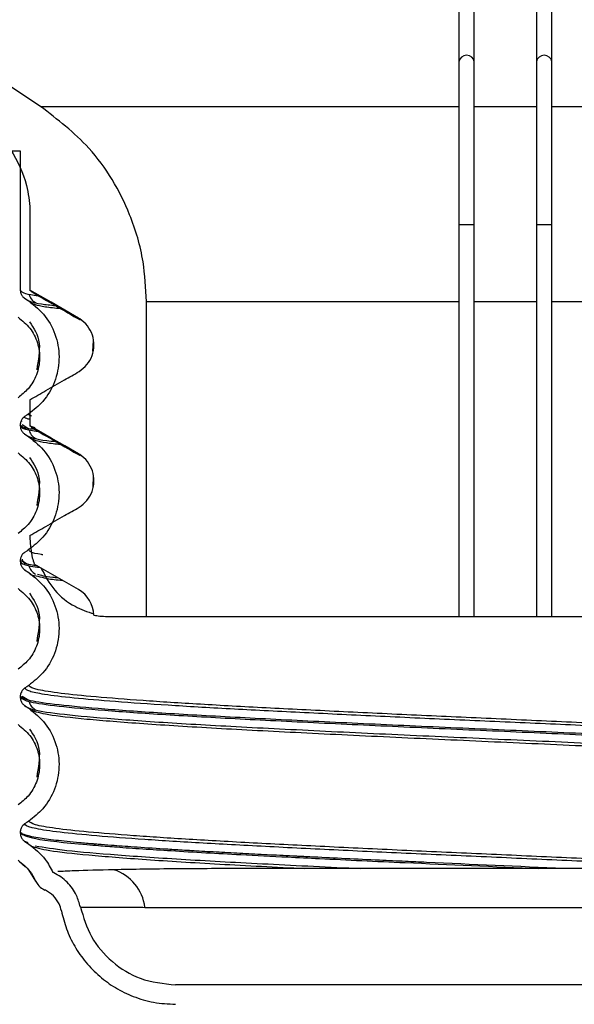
# Model space of a CAD drawing. Header units: millimetres. Extents: x 13 to 267, y 13 to 203.
# Tile 5 of 12: x 183.62 to 190.77, y 85.93 to 98.62. Entities that reach past the tile are written whole.
import ezdxf

# ---------------------------------------------------------------- set-up
doc = ezdxf.new("R2010")
doc.units = ezdxf.units.MM

msp = doc.modelspace()

# ---------------------------------------------------------------- hatches: boundary and pattern name
at = {"linetype": 'Continuous', "lineweight": 18}
h = msp.add_hatch(dxfattribs=at)
h.set_pattern_fill('玻璃板', style=0, pattern_type=2)
h.set_pattern_definition([(0, (0, 0), (0, 9.4996), [6.2484, -9.4996]), (0, (1.626, 1.626), (0, 9.4996), [2.9972, -12.7508]), (0, (1.626, 7.899), (0, 9.4996), [2.9972, -12.7508])])
edge = h.paths.add_edge_path(flags=0)
edge.add_spline(control_points=[(183.7531, 95.1314), (183.8438, 95.0791), (183.9344, 95.0268), (184.025, 94.9744), (184.0838, 94.9405), (184.1426, 94.9065), (184.2013, 94.8726), (184.2601, 94.8387), (184.3188, 94.8047), (184.3776, 94.7708)], knot_values=[0.0001722, 0.0001722, 0.0001722, 0.0001722, 0.0008002, 0.0008002, 0.0008002, 0.0012073, 0.0012073, 0.0012073, 0.0016145, 0.0016145, 0.0016145, 0.0016145], weights=[1, 1, 1, 1, 1, 1, 1, 1, 1, 1], degree=3, periodic=0)
edge.add_spline(control_points=[(184.3776, 94.7708), (184.3832, 94.7676), (184.3888, 94.7642), (184.3942, 94.7607), (184.4319, 94.7364), (184.4658, 94.7053), (184.4933, 94.67), (184.5208, 94.6346), (184.5426, 94.5941), (184.5568, 94.5516), (184.571, 94.5092), (184.5782, 94.4637), (184.5775, 94.4189), (184.5769, 94.3742), (184.5686, 94.3289), (184.5532, 94.2869), (184.5378, 94.2448), (184.5149, 94.2049), (184.4865, 94.1703), (184.458, 94.1357), (184.4232, 94.1056), (184.385, 94.0824), (184.323, 94.0448), (184.2595, 94.0099), (184.1968, 93.9737), (184.1166, 93.9274), (184.0365, 93.8812), (183.9564, 93.8349), (183.8886, 93.7958), (183.8209, 93.7567), (183.7531, 93.7176)], knot_values=[0, 0, 0, 0, 0.000039, 0.000039, 0.000039, 0.0003114, 0.0003114, 0.0003114, 0.0005838, 0.0005838, 0.0005838, 0.0008562, 0.0008562, 0.0008562, 0.0011286, 0.0011286, 0.0011286, 0.0014009, 0.0014009, 0.0014009, 0.0016733, 0.0016733, 0.0016733, 0.002108, 0.002108, 0.002108, 0.002663, 0.002663, 0.002663, 0.0031323, 0.0031323, 0.0031323, 0.0031323], weights=[1, 1, 1, 1, 1, 1, 1, 1, 1, 1, 1, 1, 1, 1, 1, 1, 1, 1, 1, 1, 1, 1, 1, 1, 1, 1, 1, 1, 1, 1, 1], degree=3, periodic=0)
edge.add_line((183.7531, 93.7176), (183.7531, 93.3813))
edge.add_spline(control_points=[(183.7531, 93.3813), (183.8437, 93.329), (183.9343, 93.2767), (184.0248, 93.2244), (184.0836, 93.1905), (184.1423, 93.1566), (184.2011, 93.1226), (184.2599, 93.0887), (184.3186, 93.0548), (184.3774, 93.0208)], knot_values=[0.0001728, 0.0001728, 0.0001728, 0.0001728, 0.0008002, 0.0008002, 0.0008002, 0.0012074, 0.0012074, 0.0012074, 0.0016145, 0.0016145, 0.0016145, 0.0016145], weights=[1, 1, 1, 1, 1, 1, 1, 1, 1, 1], degree=3, periodic=0)
edge.add_spline(control_points=[(184.3774, 93.0208), (184.383, 93.0176), (184.3886, 93.0142), (184.394, 93.0107), (184.4317, 92.9864), (184.4656, 92.9553), (184.4931, 92.92), (184.5206, 92.8846), (184.5424, 92.8441), (184.5566, 92.8016), (184.5709, 92.7592), (184.578, 92.7137), (184.5773, 92.6689), (184.5767, 92.6242), (184.5684, 92.5789), (184.553, 92.5369), (184.5376, 92.4948), (184.5147, 92.4549), (184.4863, 92.4203), (184.4579, 92.3857), (184.4231, 92.3556), (184.3848, 92.3324), (184.3228, 92.2948), (184.2593, 92.2599), (184.1966, 92.2237), (184.1165, 92.1774), (184.0363, 92.1312), (183.9562, 92.0849), (183.8885, 92.0459), (183.8208, 92.0068), (183.7531, 91.9677)], knot_values=[0, 0, 0, 0, 0.000039, 0.000039, 0.000039, 0.0003115, 0.0003115, 0.0003115, 0.0005839, 0.0005839, 0.0005839, 0.0008562, 0.0008562, 0.0008562, 0.0011286, 0.0011286, 0.0011286, 0.001401, 0.001401, 0.001401, 0.0016733, 0.0016733, 0.0016733, 0.002108, 0.002108, 0.002108, 0.002663, 0.002663, 0.002663, 0.003132, 0.003132, 0.003132, 0.003132], weights=[1, 1, 1, 1, 1, 1, 1, 1, 1, 1, 1, 1, 1, 1, 1, 1, 1, 1, 1, 1, 1, 1, 1, 1, 1, 1, 1, 1, 1, 1, 1], degree=3, periodic=0)
edge.add_line((183.7531, 91.9677), (183.7531, 91.925))
edge.add_spline(control_points=[(183.7531, 91.925), (183.7531, 91.8432), (183.7633, 91.7609), (183.7832, 91.6815), (183.7901, 91.6542), (183.7981, 91.6271), (183.8073, 91.6004)], knot_values=[0.0109261, 0.0109261, 0.0109261, 0.0109261, 0.0114162, 0.0114162, 0.0114162, 0.0115841, 0.0115841, 0.0115841, 0.0115841], weights=[1, 1, 1, 1, 1, 1, 1], degree=3, periodic=0)
edge.add_line((183.8073, 91.6004), (184.3772, 91.2714))
edge.add_arc((184.1772, 90.925), 0.4, 2.2437, 60, ccw=False)
edge.add_spline(control_points=[(184.5769, 90.9407), (184.6015, 90.9363), (184.6262, 90.9328), (184.6511, 90.9302), (184.685, 90.9268), (184.7191, 90.925), (184.7531, 90.925)], knot_values=[0.0011944, 0.0011944, 0.0011944, 0.0011944, 0.0013431, 0.0013431, 0.0013431, 0.001546, 0.001546, 0.001546, 0.001546], weights=[1, 1, 1, 1, 1, 1, 1], degree=3, periodic=0)
edge.add_line((184.7531, 90.925), (185.2531, 90.925))
edge.add_line((185.2531, 90.925), (185.2531, 94.9847))
edge.add_spline(control_points=[(185.2531, 94.9847), (185.2531, 95.1556), (185.2384, 95.3272), (185.2093, 95.4956), (185.1735, 95.7027), (185.1155, 95.9071), (185.0372, 96.1022), (184.9122, 96.4138), (184.7316, 96.7081), (184.5104, 96.9607), (184.3297, 97.1671), (184.1186, 97.3501), (183.8886, 97.4996)], knot_values=[0.0352412, 0.0352412, 0.0352412, 0.0352412, 0.0362633, 0.0362633, 0.0362633, 0.0375133, 0.0375133, 0.0375133, 0.0395279, 0.0395279, 0.0395279, 0.0411727, 0.0411727, 0.0411727, 0.0411727], weights=[1, 1, 1, 1, 1, 1, 1, 1, 1, 1, 1, 1, 1], degree=3, periodic=0)
edge.add_spline(control_points=[(183.8886, 97.4996), (183.0565, 98.0408), (182.2243, 98.582), (181.3921, 99.1232)], knot_values=[0.0586174, 0.0586174, 0.0586174, 0.0586174, 0.0644445, 0.0644445, 0.0644445, 0.0644445], weights=[1, 1, 1, 1], degree=3, periodic=0)
edge.add_spline(control_points=[(181.3921, 99.1232), (181.0216, 99.3641), (180.6835, 99.6633), (180.3993, 100.0017), (180.1966, 100.2431), (180.0184, 100.5074), (179.8706, 100.7858), (179.6345, 101.2307), (179.4719, 101.7224), (179.3963, 102.2204), (179.3428, 102.5726), (179.3314, 102.9336), (179.3625, 103.2885)], knot_values=[0.0517443, 0.0517443, 0.0517443, 0.0517443, 0.054395, 0.054395, 0.054395, 0.05627, 0.05627, 0.05627, 0.0592919, 0.0592919, 0.0592919, 0.0614266, 0.0614266, 0.0614266, 0.0614266], weights=[1, 1, 1, 1, 1, 1, 1, 1, 1, 1, 1, 1, 1], degree=3, periodic=0)
edge.add_line((179.3625, 103.2885), (179.3625, 111.3392))
edge.add_spline(control_points=[(179.3625, 111.3392), (179.3246, 111.8413), (179.216, 112.3428), (179.0429, 112.8157), (178.8313, 113.3938), (178.517, 113.9433), (178.126, 114.4187), (177.8812, 114.7163), (177.6035, 114.9895), (177.302, 115.2293), (176.8202, 115.6125), (176.2657, 115.9179), (175.6842, 116.12), (175.231, 116.2776), (174.7528, 116.3762), (174.2742, 116.4107)], knot_values=[0.0597693, 0.0597693, 0.0597693, 0.0597693, 0.0627893, 0.0627893, 0.0627893, 0.0664827, 0.0664827, 0.0664827, 0.0687743, 0.0687743, 0.0687743, 0.0724678, 0.0724678, 0.0724678, 0.0753452, 0.0753452, 0.0753452, 0.0753452], weights=[1, 1, 1, 1, 1, 1, 1, 1, 1, 1, 1, 1, 1, 1, 1, 1], degree=3, periodic=0)
edge.add_spline(control_points=[(174.2742, 116.4107), (169.9529, 116.7227), (165.6397, 117.5404), (161.504, 118.8317), (155.4677, 120.7163), (149.6735, 123.6692), (144.6013, 127.4456), (143.8456, 128.0083), (143.1037, 128.5901), (142.377, 129.1898)], knot_values=[0.3643886, 0.3643886, 0.3643886, 0.3643886, 0.3900812, 0.3900812, 0.3900812, 0.427258, 0.427258, 0.427258, 0.4327401, 0.4327401, 0.4327401, 0.4327401], weights=[1, 1, 1, 1, 1, 1, 1, 1, 1, 1], degree=3, periodic=0)
edge.add_spline(control_points=[(142.377, 129.1898), (142.1247, 129.3982), (141.89, 129.63), (141.6787, 129.8799), (141.4299, 130.174), (141.211, 130.4963), (141.0292, 130.8359), (140.7386, 131.3786), (140.5378, 131.979), (140.4433, 132.5873), (140.3995, 132.8693), (140.3776, 133.1557), (140.3781, 133.4411)], knot_values=[0.0645254, 0.0645254, 0.0645254, 0.0645254, 0.0664827, 0.0664827, 0.0664827, 0.0687743, 0.0687743, 0.0687743, 0.0724678, 0.0724678, 0.0724678, 0.0741734, 0.0741734, 0.0741734, 0.0741734], weights=[1, 1, 1, 1, 1, 1, 1, 1, 1, 1, 1, 1, 1], degree=3, periodic=0)
edge.add_spline(control_points=[(140.3781, 133.4411), (140.3782, 133.4915), (140.3783, 133.5419), (140.3784, 133.5922)], knot_values=[0.1980007, 0.1980007, 0.1980007, 0.1980007, 0.1983028, 0.1983028, 0.1983028, 0.1983028], weights=[1, 1, 1, 1], degree=3, periodic=0)
edge.add_spline(control_points=[(140.3784, 133.5922), (140.3792, 134.0247), (140.4235, 134.4592), (140.5101, 134.8829), (140.6558, 135.5956), (140.9266, 136.2931), (141.3001, 136.9174), (141.5338, 137.3082), (141.8103, 137.6763), (142.1205, 138.0096), (142.6162, 138.5421), (143.2107, 138.9964), (143.8546, 139.3348), (144.3415, 139.5906), (144.8652, 139.7857), (145.4008, 139.9108)], knot_values=[0.0716169, 0.0716169, 0.0716169, 0.0716169, 0.0742055, 0.0742055, 0.0742055, 0.0785705, 0.0785705, 0.0785705, 0.0812787, 0.0812787, 0.0812787, 0.0856437, 0.0856437, 0.0856437, 0.0889408, 0.0889408, 0.0889408, 0.0889408], weights=[1, 1, 1, 1, 1, 1, 1, 1, 1, 1, 1, 1, 1, 1, 1, 1], degree=3, periodic=0)
edge.add_spline(control_points=[(145.4008, 139.9108), (145.4679, 139.9264), (145.537, 139.9352), (145.6059, 139.9367), (145.7178, 139.9392), (145.8317, 139.9224), (145.9381, 139.8877), (146.0445, 139.853), (146.1464, 139.7994), (146.2353, 139.7315), (146.3242, 139.6635), (146.4027, 139.5793), (146.4641, 139.4857), (146.5255, 139.3922), (146.5716, 139.2867), (146.5986, 139.1781), (146.6256, 139.0694), (146.6342, 138.9547), (146.6237, 138.8432), (146.6132, 138.7318), (146.5834, 138.6207), (146.5366, 138.519), (146.4898, 138.4173), (146.4248, 138.3223), (146.347, 138.2418), (146.2692, 138.1614), (146.1765, 138.0932), (146.0764, 138.043), (146.0329, 138.0212), (145.9876, 138.0025), (145.9414, 137.9873)], knot_values=[0.0063028, 0.0063028, 0.0063028, 0.0063028, 0.0067154, 0.0067154, 0.0067154, 0.007387, 0.007387, 0.007387, 0.0080585, 0.0080585, 0.0080585, 0.0087301, 0.0087301, 0.0087301, 0.0094016, 0.0094016, 0.0094016, 0.0100731, 0.0100731, 0.0100731, 0.0107447, 0.0107447, 0.0107447, 0.0114162, 0.0114162, 0.0114162, 0.0120878, 0.0120878, 0.0120878, 0.0123773, 0.0123773, 0.0123773, 0.0123773], weights=[1, 1, 1, 1, 1, 1, 1, 1, 1, 1, 1, 1, 1, 1, 1, 1, 1, 1, 1, 1, 1, 1, 1, 1, 1, 1, 1, 1, 1, 1, 1], degree=3, periodic=0)
edge.add_spline(control_points=[(145.9414, 137.9873), (145.9936, 137.829), (146.0458, 137.6707), (146.098, 137.5124)], knot_values=[0.1850654, 0.1850654, 0.1850654, 0.1850654, 0.1860654, 0.1860654, 0.1860654, 0.1860654], weights=[1, 1, 1, 1], degree=3, periodic=0)
edge.add_spline(control_points=[(146.098, 137.5124), (146.1718, 137.5368), (146.2438, 137.5669), (146.3129, 137.6023), (146.4622, 137.679), (146.6004, 137.7825), (146.716, 137.9042), (146.8316, 138.026), (146.9278, 138.1694), (146.9965, 138.3226), (147.0653, 138.4757), (147.1086, 138.6428), (147.1228, 138.8101), (147.1369, 138.9774), (147.1225, 139.1495), (147.0805, 139.312), (147.0385, 139.4746), (146.9679, 139.6321), (146.8745, 139.7716), (146.781, 139.9111), (146.6622, 140.0364), (146.5279, 140.1371), (146.3936, 140.2378), (146.24, 140.3167), (146.0799, 140.3673), (145.9198, 140.4178), (145.7488, 140.4415), (145.581, 140.4362), (145.4823, 140.4331), (145.3834, 140.4201), (145.2871, 140.3977)], knot_values=[0.0182951, 0.0182951, 0.0182951, 0.0182951, 0.0187566, 0.0187566, 0.0187566, 0.0197639, 0.0197639, 0.0197639, 0.0207713, 0.0207713, 0.0207713, 0.0217786, 0.0217786, 0.0217786, 0.0227859, 0.0227859, 0.0227859, 0.0237932, 0.0237932, 0.0237932, 0.0248005, 0.0248005, 0.0248005, 0.0258078, 0.0258078, 0.0258078, 0.0268151, 0.0268151, 0.0268151, 0.0274065, 0.0274065, 0.0274065, 0.0274065], weights=[1, 1, 1, 1, 1, 1, 1, 1, 1, 1, 1, 1, 1, 1, 1, 1, 1, 1, 1, 1, 1, 1, 1, 1, 1, 1, 1, 1, 1, 1, 1], degree=3, periodic=0)
edge.add_spline(control_points=[(145.2871, 140.3977), (145.1273, 140.3603), (144.9686, 140.3174), (144.8118, 140.2689), (144.0632, 140.0376), (143.3443, 139.6739), (142.7145, 139.2078), (142.3203, 138.9161), (141.955, 138.581), (141.6305, 138.2134), (141.112, 137.626), (140.6878, 136.941), (140.3929, 136.2151), (140.0981, 135.4893), (139.9245, 134.7025), (139.8866, 133.9199), (139.8815, 133.8151), (139.8788, 133.7102), (139.8784, 133.6052)], knot_values=[0.0789373, 0.0789373, 0.0789373, 0.0789373, 0.0799136, 0.0799136, 0.0799136, 0.0846144, 0.0846144, 0.0846144, 0.0875309, 0.0875309, 0.0875309, 0.0922317, 0.0922317, 0.0922317, 0.0969325, 0.0969325, 0.0969325, 0.0975554, 0.0975554, 0.0975554, 0.0975554], weights=[1, 1, 1, 1, 1, 1, 1, 1, 1, 1, 1, 1, 1, 1, 1, 1, 1, 1, 1], degree=3, periodic=0)
edge.add_arc((189.8781, 133.4316), 50, 179.80101, 180)
edge.add_spline(control_points=[(139.8781, 133.4316), (139.8781, 132.8931), (139.9519, 132.3498), (140.0956, 131.8308), (140.2078, 131.4257), (140.3635, 131.0303), (140.5579, 130.6576), (140.8683, 130.0622), (141.2859, 129.5121), (141.776, 129.053), (141.8676, 128.9671), (141.9619, 128.8841), (142.0587, 128.8042)], knot_values=[0.0692974, 0.0692974, 0.0692974, 0.0692974, 0.0725266, 0.0725266, 0.0725266, 0.0750265, 0.0750265, 0.0750265, 0.0790558, 0.0790558, 0.0790558, 0.0798019, 0.0798019, 0.0798019, 0.0798019], weights=[1, 1, 1, 1, 1, 1, 1, 1, 1, 1, 1, 1, 1], degree=3, periodic=0)
edge.add_spline(control_points=[(142.0587, 128.8042), (146.1876, 125.3963), (150.8466, 122.5483), (155.7623, 120.4275), (161.5835, 117.9159), (167.9148, 116.3686), (174.2382, 115.912)], knot_values=[0.2333949, 0.2333949, 0.2333949, 0.2333949, 0.2655717, 0.2655717, 0.2655717, 0.3036901, 0.3036901, 0.3036901, 0.3036901], weights=[1, 1, 1, 1, 1, 1, 1], degree=3, periodic=0)
edge.add_spline(control_points=[(174.2382, 115.912), (174.4513, 115.8966), (174.6639, 115.8675), (174.8734, 115.825), (175.4218, 115.7136), (175.9586, 115.5059), (176.4392, 115.2193), (176.74, 115.0399), (177.0234, 114.8276), (177.2801, 114.5892), (177.6902, 114.2085), (178.0403, 113.7517), (178.3012, 113.2566), (178.5622, 112.7616), (178.7413, 112.2146), (178.8237, 111.6611), (178.8599, 111.4178), (178.8781, 111.171), (178.8781, 110.925)], knot_values=[0.0558059, 0.0558059, 0.0558059, 0.0558059, 0.0570811, 0.0570811, 0.0570811, 0.0604389, 0.0604389, 0.0604389, 0.0625221, 0.0625221, 0.0625221, 0.0658798, 0.0658798, 0.0658798, 0.0692375, 0.0692375, 0.0692375, 0.0707071, 0.0707071, 0.0707071, 0.0707071], weights=[1, 1, 1, 1, 1, 1, 1, 1, 1, 1, 1, 1, 1, 1, 1, 1, 1, 1, 1], degree=3, periodic=0)
edge.add_line((178.8781, 110.925), (178.8781, 102.8743))
edge.add_spline(control_points=[(178.8781, 102.8743), (178.8711, 102.3433), (178.9508, 101.8045), (179.1112, 101.2982), (179.217, 100.9643), (179.3588, 100.6398), (179.532, 100.3354), (179.8088, 99.849), (180.1734, 99.4037), (180.5956, 99.0363), (180.7708, 98.8838), (180.9571, 98.7433), (181.1519, 98.6166)], knot_values=[0.0572525, 0.0572525, 0.0572525, 0.0572525, 0.060439, 0.060439, 0.060439, 0.0625222, 0.0625222, 0.0625222, 0.0658799, 0.0658799, 0.0658799, 0.0672668, 0.0672668, 0.0672668, 0.0672668], weights=[1, 1, 1, 1, 1, 1, 1, 1, 1, 1, 1, 1, 1], degree=3, periodic=0)
edge.add_spline(control_points=[(181.1519, 98.6166), (181.7915, 98.2006), (182.4312, 97.7847), (183.0709, 97.3687)], knot_values=[0.025046, 0.025046, 0.025046, 0.025046, 0.0296242, 0.0296242, 0.0296242, 0.0296242], weights=[1, 1, 1, 1], degree=3, periodic=0)
edge.add_spline(control_points=[(183.0709, 97.3687), (183.1004, 97.3495), (183.1292, 97.3292), (183.1573, 97.308), (183.2913, 97.2068), (183.4096, 97.0811), (183.5025, 96.9413), (183.5954, 96.8014), (183.6655, 96.6436), (183.7069, 96.4809), (183.7328, 96.3791), (183.748, 96.2739), (183.752, 96.1689), (183.7528, 96.1497), (183.7531, 96.1304), (183.7531, 96.1112)], knot_values=[0.0159077, 0.0159077, 0.0159077, 0.0159077, 0.016117, 0.016117, 0.016117, 0.0171244, 0.0171244, 0.0171244, 0.0181317, 0.0181317, 0.0181317, 0.0187566, 0.0187566, 0.0187566, 0.0188709, 0.0188709, 0.0188709, 0.0188709], weights=[1, 1, 1, 1, 1, 1, 1, 1, 1, 1, 1, 1, 1, 1, 1, 1], degree=3, periodic=0)
edge.add_line((183.7531, 96.1112), (183.7531, 95.1314))

# ---------------------------------------------------------------- linework, layer by layer
at = {"color": 7, "linetype": 'Continuous', "lineweight": 25}
for p, q in [((189.2781, 99.8741), (189.2781, 98.0718)), ((189.4781, 98.0718), (189.4781, 99.8741)), ((190.2781, 99.8741), (190.2781, 98.0718)), ((190.4781, 98.0718), (190.4781, 99.8741)), ((183.8886, 97.4996), (181.3921, 99.1232)), ((189.2781, 98.0718), (189.2781, 95.976)), ((189.4781, 95.976), (189.4781, 98.0718)), ((190.2781, 98.0718), (190.2781, 95.976)), ((190.4781, 95.976), (190.4781, 98.0718)), ((183.3781, 96.925), (183.6281, 96.925)), ((183.6281, 96.925), (183.6281, 95.131)), ((183.7531, 96.1112), (183.7531, 95.1314)), ((189.2781, 95.976), (189.2781, 90.925)), ((189.4781, 90.925), (189.4781, 95.976)), ((190.2781, 95.976), (190.2781, 90.925)), ((190.4781, 90.925), (190.4781, 95.976)), ((183.7531, 95.1314), (183.7842, 95.1099)), ((183.6838, 95.0271), (183.7378, 94.9911)), ((185.2531, 90.925), (185.2531, 94.9847)), ((184.5684, 94.4777), (184.5605, 94.3439)), ((183.7531, 93.7176), (183.7531, 93.3813)), ((183.6429, 93.4432), (183.6445, 93.4363)), ((183.6281, 93.3957), (183.6281, 93.381)), ((183.6534, 93.3988), (183.7386, 93.3431)), ((183.7531, 93.3813), (183.8152, 93.3599)), ((183.6838, 93.2771), (183.7378, 93.2411)), ((184.5682, 92.7275), (184.5608, 92.5959)), ((183.7531, 91.9677), (183.7531, 91.925)), ((183.666, 91.6294), (183.6281, 91.6457)), ((183.6281, 91.6457), (183.6281, 91.631)), ((183.6838, 91.5271), (183.7378, 91.4911)), ((184.3772, 91.2714), (183.8073, 91.6004)), ((184.7531, 90.925), (185.2531, 90.925)), ((185.2531, 90.925), (189.2781, 90.925)), ((189.2781, 90.925), (189.4781, 90.925)), ((189.4781, 90.925), (190.2781, 90.925)), ((190.2781, 90.925), (190.4781, 90.925)), ((190.4781, 90.925), (194.5031, 90.925)), ((183.6281, 89.8957), (183.6281, 89.881)), ((183.6432, 89.9436), (183.6443, 89.9389)), ((183.6535, 89.899), (183.7377, 89.8433)), ((183.6838, 89.7771), (183.7379, 89.741)), ((183.6281, 88.1459), (183.6281, 88.1311)), ((183.6839, 88.027), (183.7379, 87.991)), ((183.7157, 88.0135), (183.7269, 88.0087)), ((183.6132, 87.7648), (183.6943, 87.693)), ((183.7326, 87.6568), (183.8236, 87.5141)), ((184.0561, 87.6257), (184.0491, 87.6246)), ((183.8206, 87.5206), (183.8308, 87.5061)), ((185.2344, 87.175), (195.3529, 87.175)), ((194.1281, 86.175), (185.6281, 86.175))]:
    msp.add_line(p, q, dxfattribs=at)
at = {"color": 8, "linetype": 'Continuous', "lineweight": 25}
for p, q in [((183.8886, 97.4996), (189.2781, 97.4996)), ((189.4781, 97.4996), (190.2781, 97.4996)), ((190.4781, 97.4996), (195.8676, 97.4996)), ((189.2781, 95.976), (189.4781, 95.976)), ((190.2781, 95.976), (190.4781, 95.976)), ((185.2531, 94.9847), (189.2781, 94.9847)), ((189.4781, 94.9847), (190.2781, 94.9847)), ((190.4781, 94.9847), (194.5031, 94.9847)), ((184.4035, 92.9973), (184.3774, 93.0208)), ((183.6838, 88.0271), (183.7157, 88.0135))]:
    msp.add_line(p, q, dxfattribs=at)
at = {"color": 7, "linetype": 'Continuous', "lineweight": 25, "flags": 128}
for points in [[(184.3776, 94.7708), (184.2013, 94.8726), (184.025, 94.9744), (183.7531, 95.1314)], [(183.7379, 93.5361), (183.7244, 93.5271), (183.7106, 93.5179), (183.6838, 93.5)], [(184.3774, 93.0208), (184.2011, 93.1226), (184.0248, 93.2244), (183.7531, 93.3813)], [(183.7378, 91.7861), (183.7244, 91.7771), (183.7106, 91.7679), (183.6838, 91.75)], [(183.7379, 90.0361), (183.7244, 90.0271), (183.7106, 90.0179), (183.6838, 90.0001)], [(183.7379, 88.286), (183.7244, 88.2771), (183.7106, 88.2679), (183.6838, 88.25)]]:
    msp.add_lwpolyline(points, dxfattribs=at)
at = {"color": 8, "linetype": 'Continuous', "lineweight": 25}
for centre in [(189.3781, 98.0576), (190.3781, 98.0576)]:
    msp.add_arc(centre, 0.101, 8.11846, 171.88154, dxfattribs=at)
at = {"color": 7, "linetype": 'Continuous', "lineweight": 25}
for centre, radius, start, end in [((184.1772, 90.925), 0.4, 2.2437, 60), ((184.6507, 87.0999), 0.5885, 7.3348, 71.75955)]:
    msp.add_arc(centre, radius, start, end, dxfattribs=at)
for points, knots in [([(185.2531, 94.9847), (185.2446, 95.1559), (185.2254, 95.5377), (185.0202, 96.2299), (184.5936, 96.9564), (184.1073, 97.3312), (183.8886, 97.4996)], [0, 0, 0, 0, 0.1724789, 0.3845084, 0.7232796, 1, 1, 1, 1]), ([(183.0709, 97.3687), (183.1, 97.3488), (183.2677, 97.2344), (183.5264, 96.9565), (183.7083, 96.5463), (183.7514, 96.2548), (183.7529, 96.1304), (183.7531, 96.1112)], [0, 0, 0, 0, 0.0710677, 0.4100237, 0.7489793, 0.9611258, 1, 1, 1, 1]), ([(183.6281, 95.1312), (183.6288, 95.1209), (183.6298, 95.1054), (183.6363, 95.0856), (183.6429, 95.0714), (183.6512, 95.0581), (183.6639, 95.0422), (183.6759, 95.033), (183.6838, 95.027)], [0, 0, 0, 0, 0.2503802, 0.3778377, 0.5052954, 0.6327531, 0.760211, 1, 1, 1, 1]), ([(183.7389, 95.0797), (183.7469, 95.0575), (183.7628, 95.0131), (183.8059, 94.9825), (183.8274, 94.9672)], [0, 0, 0, 0, 0.50099655, 1, 1, 1, 1]), ([(183.7682, 95.1123), (183.8726, 95.0518), (184.0828, 94.9301), (184.293, 94.8082), (184.3987, 94.7469)], [0, 0, 0, 0, 0.4968846, 1, 1, 1, 1]), ([(183.7378, 94.9911), (183.8135, 94.9292), (183.9671, 94.8035), (184.1018, 94.5322), (184.1437, 94.2351), (184.0834, 93.9431), (183.9418, 93.6976), (183.8012, 93.5863), (183.7379, 93.5361)], [0, 0, 0, 0, 0.1697784, 0.3449118, 0.5161118, 0.6874062, 0.8591457, 1, 1, 1, 1]), ([(183.5993, 94.7828), (183.6539, 94.7381), (183.763, 94.6488), (183.8587, 94.4557), (183.8891, 94.2449), (183.8464, 94.0361), (183.7455, 93.8602), (183.6449, 93.7805), (183.5993, 93.7444)], [0, 0, 0, 0, 0.1716253, 0.3432506, 0.5148739, 0.6864862, 0.8580841, 1, 1, 1, 1]), ([(183.745, 94.7229), (183.8018, 94.6416), (183.9065, 94.4918), (183.8606, 94.225), (183.8396, 94.1031)], [0, 0, 0, 0, 0.5431601, 1, 1, 1, 1]), ([(183.7531, 93.7176), (183.821, 93.7565), (183.9691, 93.8414), (184.1778, 93.9664), (184.3647, 94.0617), (184.493, 94.1645), (184.5602, 94.2845), (184.5852, 94.4187), (184.5641, 94.5541), (184.4994, 94.6745), (184.4272, 94.7411), (184.3832, 94.7675), (184.3776, 94.7708)], [0, 0, 0, 0, 0.1509241, 0.3294244, 0.4692156, 0.5555849, 0.6419543, 0.7283219, 0.8146932, 0.9010729, 0.9874614, 1, 1, 1, 1]), ([(183.6838, 93.5), (183.6757, 93.4937), (183.6564, 93.4788), (183.6359, 93.4454), (183.6285, 93.4151), (183.6281, 93.3985), (183.6281, 93.3959)], [0, 0, 0, 0, 0.2506799, 0.5935885, 0.9365272, 1, 1, 1, 1]), ([(183.6281, 93.3812), (183.6289, 93.3709), (183.6306, 93.3466), (183.647, 93.311), (183.6681, 93.288), (183.6817, 93.2785), (183.6838, 93.2771)], [0, 0, 0, 0, 0.2509466, 0.5940824, 0.937196, 1, 1, 1, 1]), ([(183.7387, 93.3298), (183.7467, 93.3075), (183.7627, 93.2631), (183.8057, 93.2325), (183.8272, 93.2173)], [0, 0, 0, 0, 0.5008991, 1, 1, 1, 1]), ([(183.7679, 93.3625), (183.8724, 93.3019), (184.0827, 93.1802), (184.2929, 93.0583), (184.3985, 92.9971)], [0, 0, 0, 0, 0.4971475, 1, 1, 1, 1]), ([(183.7379, 93.2411), (183.8135, 93.1792), (183.9671, 93.0535), (184.1018, 92.7822), (184.1437, 92.4851), (184.0834, 92.1931), (183.9418, 91.9476), (183.8012, 91.8363), (183.7379, 91.7861)], [0, 0, 0, 0, 0.1697779, 0.3449097, 0.5161083, 0.6874012, 0.8591387, 1, 1, 1, 1]), ([(183.5993, 93.0328), (183.6539, 92.9881), (183.763, 92.8988), (183.8587, 92.7057), (183.8891, 92.4949), (183.8464, 92.2861), (183.7455, 92.1102), (183.6449, 92.0305), (183.5993, 91.9944)], [0, 0, 0, 0, 0.1716253, 0.3432506, 0.5148739, 0.6864862, 0.8580841, 1, 1, 1, 1]), ([(183.745, 92.9729), (183.8018, 92.8916), (183.9065, 92.7418), (183.8606, 92.475), (183.8396, 92.3531)], [0, 0, 0, 0, 0.5431601, 1, 1, 1, 1]), ([(183.7531, 91.9677), (183.8209, 92.0066), (183.969, 92.0915), (184.1777, 92.2164), (184.3646, 92.3118), (184.4928, 92.4145), (184.56, 92.5345), (184.5851, 92.6688), (184.5639, 92.8041), (184.4992, 92.9245), (184.427, 92.9912), (184.383, 93.0175), (184.3774, 93.0208)], [0, 0, 0, 0, 0.1508285, 0.3293472, 0.4691517, 0.5555284, 0.6419052, 0.7282807, 0.8146615, 0.9010525, 0.9874537, 1, 1, 1, 1]), ([(183.7531, 91.925), (183.7583, 91.8428), (183.7651, 91.7323), (183.7987, 91.6274), (183.8073, 91.6004)], [0, 0, 0, 0, 0.7435943, 1, 1, 1, 1]), ([(183.6838, 91.7501), (183.6757, 91.7438), (183.6565, 91.7288), (183.6359, 91.6954), (183.6285, 91.6651), (183.6282, 91.6485), (183.6281, 91.6459)], [0, 0, 0, 0, 0.2506052, 0.5935279, 0.9364812, 1, 1, 1, 1]), ([(183.6503, 91.662), (183.6508, 91.6576), (183.6533, 91.635), (183.7, 91.6119), (183.7375, 91.5933)], [0, 0, 0, 0, 0.195042, 1, 1, 1, 1]), ([(183.6281, 91.6312), (183.6289, 91.621), (183.6306, 91.5966), (183.647, 91.561), (183.6681, 91.538), (183.6817, 91.5285), (183.6838, 91.5271)], [0, 0, 0, 0, 0.2510334, 0.5941281, 0.9372006, 1, 1, 1, 1]), ([(183.7382, 91.5799), (183.7461, 91.5577), (183.7619, 91.5132), (183.8049, 91.4827), (183.8263, 91.4674)], [0, 0, 0, 0, 0.500551, 1, 1, 1, 1]), ([(183.8939, 91.5504), (183.9468, 91.4509), (184.0527, 91.2518), (184.3044, 91.0509), (184.4932, 90.9861), (184.5758, 90.9578)], [0, 0, 0, 0, 0.3599855, 0.7198562, 1, 1, 1, 1]), ([(183.7378, 91.4911), (183.8135, 91.4292), (183.9671, 91.3035), (184.1018, 91.0322), (184.1437, 90.7351), (184.0834, 90.4431), (183.9418, 90.1976), (183.8012, 90.0863), (183.7378, 90.0361)], [0, 0, 0, 0, 0.1697764, 0.3449056, 0.5161014, 0.6873918, 0.8591272, 1, 1, 1, 1]), ([(183.7524, 91.4729), (183.7527, 91.4726), (183.7632, 91.459), (183.8365, 91.445), (183.9081, 91.4315)], [0, 0, 0, 0, 0.0237581, 1, 1, 1, 1]), ([(183.5993, 91.2828), (183.6539, 91.2381), (183.763, 91.1488), (183.8587, 90.9557), (183.8891, 90.7449), (183.8464, 90.5361), (183.7455, 90.3602), (183.6449, 90.2805), (183.5993, 90.2444)], [0, 0, 0, 0, 0.1716253, 0.3432506, 0.5148739, 0.6864862, 0.8580841, 1, 1, 1, 1]), ([(183.745, 91.2229), (183.8018, 91.1416), (183.9065, 90.9918), (183.8606, 90.725), (183.8396, 90.6031)], [0, 0, 0, 0, 0.5431601, 1, 1, 1, 1]), ([(184.5769, 90.9407), (184.6016, 90.9367), (184.6599, 90.9274), (184.719, 90.9259), (184.7531, 90.925)], [0, 0, 0, 0, 0.4232429, 1, 1, 1, 1]), ([(183.6839, 90.0001), (183.6758, 89.9937), (183.6565, 89.9788), (183.636, 89.9454), (183.6286, 89.9151), (183.6282, 89.8985), (183.6282, 89.896)], [0, 0, 0, 0, 0.2505859, 0.5936211, 0.9366868, 1, 1, 1, 1]), ([(196.0725, 89.126), (196.0558, 89.141), (196.022, 89.1712), (195.7575, 89.2182), (195.337, 89.2654), (194.7601, 89.3111), (194.0464, 89.3584), (193.2156, 89.4058), (192.2906, 89.4515), (191.298, 89.4986), (190.2654, 89.5461), (189.2217, 89.5919), (188.1968, 89.6387), (187.2189, 89.6864), (186.3161, 89.7323), (185.513, 89.7789), (184.8336, 89.8266), (184.2944, 89.8728), (183.934, 89.917), (183.7224, 89.96), (183.6967, 89.9867), (183.6839, 90.0001)], [0, 0, 0, 0, 0.0521004, 0.1055693, 0.1591149, 0.2125948, 0.2661241, 0.319612, 0.3731431, 0.4266286, 0.480153, 0.5336541, 0.5871639, 0.6406698, 0.6941826, 0.7476883, 0.8011913, 0.8547131, 0.908204, 0.9541884, 1, 1, 1, 1]), ([(183.628, 89.8811), (183.6288, 89.8709), (183.6306, 89.8465), (183.6469, 89.8109), (183.668, 89.7879), (183.6816, 89.7785), (183.6838, 89.777)], [0, 0, 0, 0, 0.2509592, 0.5940802, 0.9371782, 1, 1, 1, 1]), ([(195.1104, 89.1824), (194.8672, 89.2006), (194.3808, 89.2371), (193.4243, 89.2918), (192.3459, 89.3464), (191.1688, 89.4011), (189.9432, 89.4558), (188.7148, 89.5105), (187.5312, 89.5652), (186.4376, 89.6199), (185.4767, 89.6746), (184.6836, 89.7293), (184.0948, 89.7839), (183.7051, 89.8394), (183.6542, 89.8767), (183.6281, 89.8957)], [0, 0, 0, 0, 0.0766673, 0.1533346, 0.2300018, 0.3066691, 0.3833364, 0.4600037, 0.536671, 0.6133382, 0.6900055, 0.7666728, 0.8433401, 0.9200074, 1, 1, 1, 1]), ([(183.6281, 89.881), (183.6542, 89.8619), (183.7051, 89.8247), (184.0948, 89.7692), (184.6836, 89.7145), (185.4767, 89.6598), (186.4376, 89.6051), (187.5312, 89.5505), (188.7148, 89.4958), (189.9432, 89.4411), (191.1688, 89.3864), (192.3459, 89.3317), (193.4243, 89.277), (194.3808, 89.2223), (194.8672, 89.1859), (195.1104, 89.1676)], [0, 0, 0, 0, 0.0799925, 0.1566598, 0.2333271, 0.3099944, 0.3866617, 0.463329, 0.5399963, 0.6166636, 0.6933308, 0.7699981, 0.8466654, 0.9233327, 1, 1, 1, 1]), ([(183.6838, 89.777), (183.7023, 89.7611), (183.7435, 89.7257), (184.0955, 89.6696), (184.7085, 89.6125), (185.5554, 89.5524), (186.592, 89.4946), (187.7742, 89.4358), (189.0498, 89.3762), (190.3615, 89.319), (191.6521, 89.2589), (192.8645, 89.2012), (193.944, 89.1424), (194.8443, 89.0828), (195.5251, 89.0256), (195.9549, 88.9655), (196.0688, 88.9254), (196.0722, 88.9046), (196.0724, 88.9031)], [0, 0, 0, 0, 0.05474, 0.1217677, 0.1890765, 0.2560905, 0.3232597, 0.3905277, 0.4574858, 0.5247562, 0.591919, 0.6589393, 0.7262425, 0.7932527, 0.8604249, 0.92769, 0.9946503, 1, 1, 1, 1]), ([(183.7378, 89.7411), (183.8135, 89.6792), (183.9671, 89.5535), (184.1018, 89.2822), (184.1437, 88.9851), (184.0834, 88.6931), (183.9418, 88.4476), (183.8012, 88.3362), (183.7378, 88.2861)], [0, 0, 0, 0, 0.1697745, 0.3449008, 0.5160938, 0.6873817, 0.8591152, 1, 1, 1, 1]), ([(183.7391, 89.8297), (183.7471, 89.8074), (183.7631, 89.763), (183.8062, 89.7324), (183.8277, 89.7171)], [0, 0, 0, 0, 0.5009276, 1, 1, 1, 1]), ([(183.5993, 89.5328), (183.6539, 89.4881), (183.763, 89.3988), (183.8587, 89.2057), (183.8891, 88.9949), (183.8464, 88.7861), (183.7455, 88.6102), (183.6449, 88.5305), (183.5993, 88.4944)], [0, 0, 0, 0, 0.1716253, 0.3432506, 0.5148739, 0.6864862, 0.8580841, 1, 1, 1, 1]), ([(183.745, 89.4729), (183.8018, 89.3916), (183.9065, 89.2418), (183.8606, 88.975), (183.8396, 88.8531)], [0, 0, 0, 0, 0.54316012, 1, 1, 1, 1]), ([(183.6838, 88.2501), (183.6757, 88.2438), (183.6565, 88.2288), (183.6359, 88.1954), (183.6285, 88.1651), (183.6282, 88.1485), (183.6281, 88.1459)], [0, 0, 0, 0, 0.2504387, 0.5933972, 0.9363865, 1, 1, 1, 1]), ([(192.8226, 87.675), (192.5104, 87.6903), (191.8844, 87.721), (190.8676, 87.7685), (189.8273, 87.8155), (188.7883, 87.8612), (187.779, 87.9088), (186.8301, 87.9559), (185.9654, 88.0016), (185.2123, 88.0489), (184.5891, 88.0963), (184.1155, 88.1419), (183.8045, 88.1892), (183.6935, 88.2254), (183.6856, 88.2455), (183.6838, 88.2501)], [0, 0, 0, 0, 0.0811337, 0.1626626, 0.2438172, 0.3253375, 0.4064869, 0.4880092, 0.5691707, 0.650672, 0.7318482, 0.8133481, 0.8945207, 0.9760153, 1, 1, 1, 1]), ([(193.4714, 87.675), (193.1822, 87.6905), (192.6032, 87.7216), (191.6277, 87.7682), (190.6091, 87.8162), (189.5682, 87.8629), (188.5367, 87.9094), (187.5427, 87.9573), (186.6159, 88.0042), (185.7818, 88.0505), (185.0642, 88.0984), (184.4834, 88.1456), (184.0593, 88.1916), (183.7895, 88.2394), (183.755, 88.2706), (183.7379, 88.286)], [0, 0, 0, 0, 0.0767256, 0.1535992, 0.2310056, 0.3078264, 0.3846012, 0.4620053, 0.538925, 0.6156094, 0.6930003, 0.7700165, 0.8466247, 0.9239915, 1, 1, 1, 1]), ([(190.6372, 87.675), (190.0417, 87.7012), (189.3536, 87.7315), (188.5687, 87.7671), (188.2189, 87.7833), (187.8235, 87.802), (187.4742, 87.8188), (187.2638, 87.8292), (187.076, 87.8384), (186.8485, 87.8495), (186.5307, 87.8658), (186.2245, 87.8821), (185.9413, 87.898), (185.6929, 87.9126), (185.4059, 87.9304), (185.1063, 87.9503), (184.8306, 87.9705), (184.6645, 87.9838), (184.5272, 87.9951), (184.3893, 88.007), (184.2281, 88.0226), (184.085, 88.0383), (183.9607, 88.0542), (183.8457, 88.0716), (183.752, 88.0895), (183.6869, 88.1071), (183.6396, 88.1256), (183.6325, 88.1382), (183.6281, 88.1459)], [0, 0, 0, 0, 0.1681034, 0.1942331, 0.2267528, 0.2702434, 0.3116882, 0.3331198, 0.335815, 0.370793, 0.4057713, 0.4407501, 0.4757292, 0.5070266, 0.5337234, 0.5880334, 0.6325406, 0.6613108, 0.6717455, 0.705364, 0.7389829, 0.7726022, 0.8062219, 0.8398421, 0.8827751, 0.9197398, 0.9507353, 1, 1, 1, 1]), ([(183.6281, 88.1312), (183.6289, 88.1209), (183.6306, 88.0966), (183.647, 88.061), (183.6681, 88.038), (183.6817, 88.0285), (183.6838, 88.0271)], [0, 0, 0, 0, 0.2509099, 0.5940632, 0.9371942, 1, 1, 1, 1]), ([(183.6281, 88.1311), (183.6671, 88.1076), (183.7491, 88.0583), (184.2334, 88.0053), (184.6568, 87.9695), (184.8906, 87.9512), (185.1994, 87.9292), (185.5816, 87.9045), (186.0042, 87.8796), (186.5041, 87.8524), (186.9971, 87.8278), (187.5205, 87.8017), (188.025, 87.7772), (188.9568, 87.7351), (189.7307, 87.7008), (190.3105, 87.675)], [0, 0, 0, 0, 0.15331519, 0.32219685, 0.35032867, 0.39025742, 0.44197937, 0.49362649, 0.55143051, 0.60566381, 0.67382875, 0.71784642, 0.77447075, 0.83103266, 1, 1, 1, 1]), ([(183.7378, 87.9911), (183.8146, 87.9297), (183.9428, 87.8272), (184.0187, 87.6826), (184.0491, 87.6246)], [0, 0, 0, 0, 0.5983939, 1, 1, 1, 1]), ([(183.5993, 87.7828), (183.6547, 87.7385), (183.7461, 87.6653), (183.8001, 87.5621), (183.8214, 87.5213)], [0, 0, 0, 0, 0.6051397, 1, 1, 1, 1]), ([(184.4026, 87.1789), (184.3884, 87.2297), (184.3553, 87.3482), (184.2383, 87.5072), (184.1192, 87.5921), (184.0524, 87.623), (184.0491, 87.6246)], [0, 0, 0, 0, 0.2677115, 0.6245476, 0.9813837, 1, 1, 1, 1]), ([(184.8348, 87.6588), (184.6474, 87.6543), (184.3119, 87.6463), (184.1725, 87.6383), (184.111, 87.6348)], [0, 0, 0, 0, 0.5584522, 1, 1, 1, 1]), ([(186.5785, 87.675), (186.2513, 87.6742), (185.563, 87.6726), (185.0854, 87.6636), (184.8348, 87.6588)], [0, 0, 0, 0, 0.4754255, 1, 1, 1, 1]), ([(194.0786, 87.675), (193.8355, 87.675), (193.3387, 87.675), (192.459, 87.675), (191.4886, 87.675), (190.4544, 87.675), (189.4033, 87.675), (188.3828, 87.675), (187.4261, 87.675), (186.8571, 87.675), (186.5786, 87.675)], [0, 0, 0, 0, 0.1188866, 0.2428628, 0.3704805, 0.5, 0.6295195, 0.7571372, 0.8811134, 1, 1, 1, 1]), ([(183.8214, 87.5213), (183.8315, 87.5028), (183.8552, 87.4597), (183.9015, 87.4193), (183.936, 87.4019), (183.9454, 87.3971)], [0, 0, 0, 0, 0.3523489, 0.8221278, 1, 1, 1, 1]), ([(184.1575, 87.1297), (184.149, 87.1602), (184.1291, 87.2313), (184.059, 87.3267), (183.9876, 87.3775), (183.9476, 87.3961), (183.9457, 87.397)], [0, 0, 0, 0, 0.2678712, 0.6250037, 0.9821363, 1, 1, 1, 1]), ([(184.1575, 87.1297), (184.177, 87.0515), (184.2167, 86.8929), (184.3247, 86.6698), (184.4681, 86.4626), (184.6455, 86.2824), (184.8522, 86.1328), (185.0863, 86.0185), (185.348, 85.9403), (185.5337, 85.9302), (185.6281, 85.925)], [0, 0, 0, 0, 0.1173831, 0.2379523, 0.359093, 0.4837469, 0.6048878, 0.7295418, 0.8624274, 1, 1, 1, 1]), ([(184.4026, 87.1789), (184.4421, 87.0479), (184.5224, 86.7817), (184.8007, 86.4599), (185.1775, 86.2235), (185.4733, 86.1917), (185.6281, 86.175)], [0, 0, 0, 0, 0.238041, 0.4838727, 0.7297046, 1, 1, 1, 1]), ([(184.4026, 87.1789), (184.4231, 87.1783), (184.4601, 87.1773), (184.7064, 87.1761), (184.9683, 87.1752), (185.1582, 87.1751), (185.2344, 87.175)], [0, 0, 0, 0, 0.3501982, 0.632519, 0.8524148, 1, 1, 1, 1])]:
    msp.add_open_spline(points, degree=3, knots=knots, dxfattribs=at)
at = {"color": 8, "linetype": 'Continuous', "lineweight": 25}
for points, knots in [([(183.6281, 95.131), (183.6393, 95.1119), (183.6533, 95.0879), (183.8252, 95.064), (183.8599, 95.0592)], [0, 0, 0, 0, 0.7985404, 1, 1, 1, 1]), ([(183.7057, 95.0088), (183.7414, 94.9902), (183.7915, 94.964), (184.0166, 94.9382), (184.0814, 94.9308)], [0, 0, 0, 0, 0.7118079, 1, 1, 1, 1]), ([(183.7559, 94.974), (183.7922, 94.9551), (183.8444, 94.9279), (184.076, 94.9012), (184.1466, 94.893)], [0, 0, 0, 0, 0.6946962, 1, 1, 1, 1]), ([(183.7531, 93.4638), (183.7374, 93.4674), (183.6849, 93.4797), (183.6842, 93.4917), (183.6838, 93.5)], [0, 0, 0, 0, 0.2998603, 1, 1, 1, 1]), ([(183.7746, 93.508), (183.7712, 93.5089), (183.7334, 93.5183), (183.7357, 93.5276), (183.7379, 93.5361)], [0, 0, 0, 0, 0.0916851, 1, 1, 1, 1]), ([(183.7857, 93.335), (183.7774, 93.3362), (183.6386, 93.3564), (183.6332, 93.3767), (183.6281, 93.3957)], [0, 0, 0, 0, 0.0602327, 1, 1, 1, 1]), ([(183.6281, 93.381), (183.6392, 93.3619), (183.6532, 93.338), (183.8247, 93.3141), (183.8598, 93.3092)], [0, 0, 0, 0, 0.7954585, 1, 1, 1, 1]), ([(183.7282, 93.2475), (183.7759, 93.2288), (183.8347, 93.2059), (184.0446, 93.1835), (184.0842, 93.1793)], [0, 0, 0, 0, 0.81131455, 1, 1, 1, 1]), ([(183.7581, 93.222), (183.7973, 93.203), (183.852, 93.1764), (184.0818, 93.1502), (184.147, 93.1428)], [0, 0, 0, 0, 0.715781, 1, 1, 1, 1]), ([(183.9168, 91.7195), (183.9118, 91.7203), (183.7592, 91.7424), (183.7484, 91.7646), (183.7378, 91.7861)], [0, 0, 0, 0, 0.0330629, 1, 1, 1, 1]), ([(183.6281, 91.631), (183.6409, 91.6119), (183.6578, 91.5868), (183.8406, 91.5616), (183.8852, 91.5554)], [0, 0, 0, 0, 0.7556551, 1, 1, 1, 1]), ([(183.8508, 91.5753), (183.8185, 91.5797), (183.6874, 91.5978), (183.6752, 91.6158), (183.666, 91.6294)], [0, 0, 0, 0, 0.2463187, 1, 1, 1, 1]), ([(183.8501, 91.469), (183.8922, 91.4563), (183.942, 91.4413), (184.0893, 91.4268), (184.112, 91.4245)], [0, 0, 0, 0, 0.8462251, 1, 1, 1, 1]), ([(183.9081, 91.4315), (183.9259, 91.4252), (183.966, 91.4111), (184.0987, 91.3973), (184.1725, 91.3896)], [0, 0, 0, 0, 0.44404417, 1, 1, 1, 1]), ([(195.8674, 89.2209), (195.8606, 89.223), (195.804, 89.2408), (195.5335, 89.2752), (195.0553, 89.3217), (194.4133, 89.3683), (193.6461, 89.4162), (192.7707, 89.4631), (191.8133, 89.5094), (190.8004, 89.5573), (189.7615, 89.6044), (188.726, 89.6505), (187.7229, 89.6984), (186.7815, 89.7457), (185.9285, 89.7917), (185.1874, 89.8395), (184.5805, 89.887), (184.1241, 89.9329), (183.8322, 89.9806), (183.743, 90.0152), (183.7385, 90.0334), (183.7379, 90.0361)], [0, 0, 0, 0, 0.0078119, 0.065873, 0.1234788, 0.1810833, 0.2391439, 0.2968399, 0.3543597, 0.4124116, 0.4701715, 0.5276416, 0.5856765, 0.6434981, 0.7009296, 0.7589395, 0.8168185, 0.8742245, 0.9322012, 0.9901387, 1, 1, 1, 1]), ([(183.762, 89.7183), (183.8214, 89.6989), (183.9411, 89.6598), (184.452, 89.6025), (185.1835, 89.544), (186.1258, 89.4848), (187.2324, 89.4278), (188.4529, 89.368), (189.7381, 89.3105), (191.0288, 89.2519), (192.2684, 89.1927), (193.4047, 89.1357), (194.3841, 89.0759), (195.1687, 89.0185), (195.7174, 88.9599), (195.9824, 88.9086), (196.0087, 88.8783), (196.0184, 88.8671)], [0, 0, 0, 0, 0.0675715, 0.1359726, 0.2046386, 0.2734581, 0.3417416, 0.4106869, 0.479065, 0.5477574, 0.6165785, 0.6848582, 0.7538073, 0.8221775, 0.8908762, 0.9596958, 1, 1, 1, 1]), ([(183.7617, 87.9671), (183.8259, 87.9473), (183.9538, 87.9077), (184.4769, 87.8502), (185.2195, 87.7915), (186.1629, 87.7326), (186.919, 87.6942), (187.2958, 87.675)], [0, 0, 0, 0, 0.2009329, 0.4001952, 0.6004401, 0.8008935, 1, 1, 1, 1]), ([(183.8215, 87.9685), (183.9389, 87.9488), (184.1735, 87.9094), (184.85, 87.8517), (185.7299, 87.7916), (186.793, 87.7343), (187.6066, 87.6947), (188.0123, 87.675)], [0, 0, 0, 0, 0.2004187, 0.400311, 0.6000259, 0.8005079, 1, 1, 1, 1])]:
    msp.add_open_spline(points, degree=3, knots=knots, dxfattribs=at)

doc.saveas('drawing.dxf')
